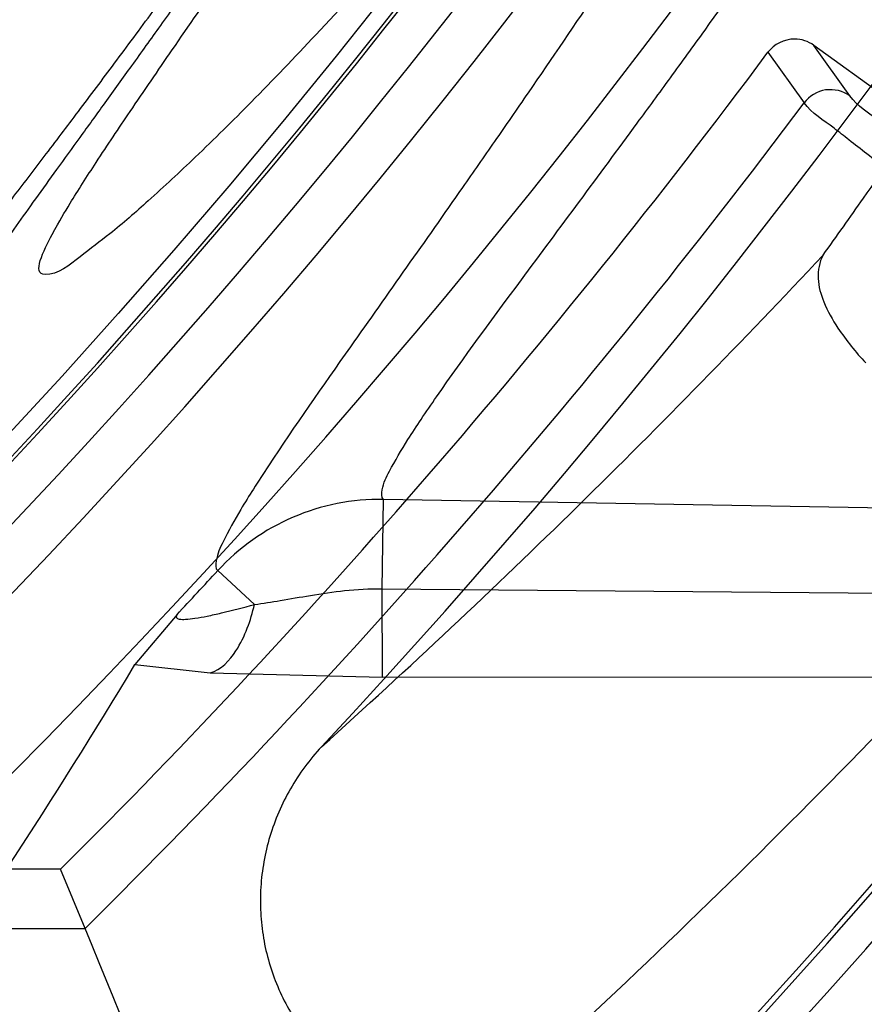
# Model space of a CAD drawing. Header units: millimetres. Extents: x 0 to 297, y 0 to 210.
# Tile 85 of 256: x 147.7399 to 147.7783, y 92.6335 to 92.6783. Entities that reach past the tile are written whole.
import ezdxf

# ---------------------------------------------------------------- set-up
doc = ezdxf.new("R2010")
doc.units = ezdxf.units.MM
doc.header["$LTSCALE"] = 16.335
doc.layers.get('0').update_dxf_attribs({"linetype": 'CONTINUOUS'})
for name, color, linetype in [('01_GLOBAL', 7, 'CONTINUOUS'), ('INTFCLR_1', 7, 'CONTINUOUS'), ('INTFCLR_144815', 7, 'CONTINUOUS')]:
    doc.layers.add(name, color=color, linetype=linetype)

msp = doc.modelspace()

# ---------------------------------------------------------------- linework, layer by layer
at = {"color": 7, "linetype": 'Continuous'}
msp.add_circle((148.2308034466, 92.1164639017), 1.9, dxfattribs=at)
at = {"color": 9, "linetype": 'Continuous'}
msp.add_arc((148.2308034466, 92.1164639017), 1.8756493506, 92.9674534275, 177.0325465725, dxfattribs=at)
at = {"layer": '01_GLOBAL', "color": 7, "linetype": 'Continuous'}
msp.add_circle((148.2308034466, 92.1164639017), 1.925, dxfattribs=at)
at = {"layer": 'INTFCLR_1', "color": 6, "linetype": 'Continuous'}
for radius in [0.3017258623, 0.2867456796]:
    msp.add_arc((147.5056636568, 92.8766036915), radius, 270, 90.00000002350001, dxfattribs=at)
for points, knots in [([(147.7024190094, 93.0916036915), (147.7018087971, 93.0916036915), (147.7029114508, 93.08950324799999), (147.7038583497, 93.08834455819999), (147.7054058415, 93.0863113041), (147.7073153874, 93.0840115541), (147.7097564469, 93.0810765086), (147.7126098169, 93.0776680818), (147.7156703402, 93.073960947), (147.7186923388, 93.0702356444), (147.721505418, 93.0666872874), (147.7240879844, 93.06335701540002), (147.7264364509, 93.0602594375), (147.7285589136, 93.05739951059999), (147.7304701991, 93.0547707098), (147.7321890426, 93.05236174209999), (147.7337330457, 93.05015870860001), (147.7351142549, 93.0481557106), (147.7363481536, 93.04633959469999), (147.7374498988, 93.04469533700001), (147.7384368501, 93.0432038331), (147.7393145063, 93.04186262), (147.740301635, 93.0403384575), (147.7413416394, 93.03871140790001), (147.7424164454, 93.0370044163), (147.7434051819, 93.03541431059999), (147.7444675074, 93.0336832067), (147.7454727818, 93.0320194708), (147.7463989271, 93.0304656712), (147.7472040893, 93.0291000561), (147.7480924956, 93.0275744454), (147.7490691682, 93.0258742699), (147.7501439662, 93.02397450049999), (147.7513258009, 93.02184928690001), (147.7526254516, 93.0194658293), (147.7540567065, 93.016782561), (147.7556293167, 93.01375936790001), (147.7573520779, 93.0103498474), (147.7592357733, 93.0064972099), (147.7612959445, 93.00212210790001), (147.7635459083, 92.9971289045), (147.7659975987, 92.99139551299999), (147.7686600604, 92.9847751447), (147.771540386, 92.9770580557), (147.7745995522, 92.96806700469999), (147.7776353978, 92.9580497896), (147.7804347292, 92.9474285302), (147.7828479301, 92.9366846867), (147.7848548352, 92.9259114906), (147.7864550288, 92.91515159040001), (147.7876568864, 92.9044033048), (147.7884643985, 92.8936919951), (147.7888848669, 92.883007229), (147.788923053, 92.8723658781), (147.7885832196, 92.8617581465), (147.7878679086, 92.85118540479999), (147.7867790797, 92.8406561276), (147.7853146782, 92.8301491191), (147.7834744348, 92.81967840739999), (147.7812492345, 92.80922126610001), (147.7786373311, 92.7987909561), (147.7756726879, 92.7885321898), (147.7725298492, 92.77894344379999), (147.7694333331, 92.7704309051), (147.7665578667, 92.7631606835), (147.763914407, 92.756913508), (147.7614912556, 92.751504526), (147.7592772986, 92.74679278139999), (147.7572566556, 92.7426627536), (147.7554148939, 92.7390284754), (147.7537381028, 92.7358200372), (147.7522167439, 92.7329849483), (147.7508394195, 92.7304773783), (147.7495919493, 92.72825221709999), (147.7484619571, 92.7262722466), (147.7474378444, 92.724505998), (147.7465123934, 92.7229325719), (147.7456788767, 92.7215330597), (147.7447260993, 92.71995062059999), (147.7436842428, 92.71824390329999), (147.7424549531, 92.71626272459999), (147.7413949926, 92.7145809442), (147.7404087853, 92.71303704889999), (147.7395314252, 92.7116777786), (147.7385421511, 92.7101629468), (147.7374297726, 92.7084808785), (147.7361816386, 92.706620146), (147.7347816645, 92.7045655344), (147.7332139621, 92.7023025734), (147.7314607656, 92.69981828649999), (147.7295082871, 92.69710583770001), (147.7273377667, 92.6941536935), (147.7249300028, 92.69095159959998), (147.7222786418, 92.6875081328), (147.7193828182, 92.6838337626), (147.7162651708, 92.67997262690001), (147.7130841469, 92.6761093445), (147.7101062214, 92.67254834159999), (147.7075479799, 92.66947614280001), (147.7055504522, 92.6670757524), (147.7039276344, 92.6649548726), (147.7029496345, 92.6637602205), (147.7017963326, 92.66160369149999), (147.7024190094, 92.66160369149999)], [0, 0, 0, 0, 0.0038604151, 0.0075016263, 0.0124785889, 0.0188917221, 0.0268498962, 0.0364677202, 0.04706947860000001, 0.0572444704, 0.0668187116, 0.0757144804, 0.08390538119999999, 0.0914099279, 0.098245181, 0.1044667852, 0.1101313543, 0.1152642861, 0.1198589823, 0.1240215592, 0.1277856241, 0.1311734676, 0.1341617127, 0.1392736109, 0.1433897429, 0.1469230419, 0.1511192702, 0.1562389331, 0.1592204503, 0.1625628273, 0.1662680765, 0.1703891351, 0.1749670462, 0.1800766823, 0.185772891, 0.1921413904, 0.1993155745, 0.2073310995, 0.2163076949, 0.2264451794, 0.2379233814, 0.250953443, 0.2658909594, 0.2830621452, 0.3030578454, 0.3259639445, 0.3492662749, 0.372530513, 0.3956109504, 0.4185782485, 0.4413347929, 0.4640172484, 0.48651927, 0.5089682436, 0.5313242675, 0.553647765, 0.5759939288, 0.5982772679, 0.6207473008, 0.6432362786, 0.6658996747, 0.6887559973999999, 0.7107777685, 0.7297237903, 0.7460531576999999, 0.7602331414, 0.7726347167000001, 0.7835467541, 0.7931663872, 0.8017211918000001, 0.8093215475, 0.8160683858, 0.8220758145, 0.8274205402, 0.8322066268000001, 0.8364980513, 0.8403368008, 0.8437547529, 0.8468031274, 0.8520223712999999, 0.8564046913, 0.8615533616, 0.8645986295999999, 0.8679945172, 0.8717882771, 0.8760445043, 0.8807522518, 0.8859628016, 0.8917731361, 0.8981681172, 0.9051985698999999, 0.9129160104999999, 0.9213486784, 0.9305434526, 0.9404096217, 0.9509435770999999, 0.9619432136, 0.9720502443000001, 0.9803711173, 0.9870628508, 0.9922716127, 0.99606073, 1, 1, 1, 1]), ([(147.7024190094, 92.66160369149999), (147.7031143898, 92.66160369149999), (147.7043203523, 92.6624163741), (147.7061744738, 92.6635325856), (147.7083002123, 92.66507723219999), (147.710928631, 92.6670898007), (147.7140582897, 92.6696593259), (147.7175074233, 92.6726544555), (147.7210070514, 92.6758564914), (147.724310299, 92.6790215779), (147.7273371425, 92.6820373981), (147.7300923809, 92.6848835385), (147.7325889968, 92.6875456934), (147.7348455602, 92.6900206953), (147.7368773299, 92.69230773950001), (147.7387011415, 92.69440843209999), (147.7403405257, 92.6963368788), (147.7418089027, 92.69809721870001), (147.74312239, 92.69969855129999), (147.7442950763, 92.7011505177), (147.7453447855, 92.7024683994), (147.7462981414, 92.7036803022), (147.7472372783, 92.7048876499), (147.7482377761, 92.70618954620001), (147.7492999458, 92.7075906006), (147.7503509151, 92.70899661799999), (147.7513832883, 92.71039607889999), (147.7524574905, 92.7118722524), (147.7536466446, 92.7135309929), (147.7549757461, 92.71541616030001), (147.7564609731, 92.7175638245), (147.7581179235, 92.7200131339), (147.7599603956, 92.72280467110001), (147.7620026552, 92.725988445), (147.7642665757, 92.7296344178), (147.7667734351, 92.73382309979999), (147.7695429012, 92.73865281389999), (147.7725956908, 92.7442536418), (147.7759494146, 92.7507780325), (147.7796263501, 92.7584542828), (147.7835547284, 92.7673916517), (147.7874822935, 92.777309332), (147.7911546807, 92.7877658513), (147.7944163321, 92.7983650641), (147.7972390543, 92.8090034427), (147.7996322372, 92.81966957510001), (147.8015947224, 92.830307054), (147.8031423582, 92.84094476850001), (147.8042785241, 92.8515373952), (147.8050140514, 92.86210180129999), (147.805355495, 92.8726275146), (147.8053083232, 92.8831163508), (147.8048760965, 92.8935745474), (147.8040611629, 92.9039954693), (147.8028633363, 92.9143835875), (147.8012816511, 92.9247373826), (147.799316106, 92.935041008), (147.7969588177, 92.94531754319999), (147.7942058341, 92.9555541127), (147.7910435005, 92.9657625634), (147.7874805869, 92.97589100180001), (147.7836594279, 92.98555735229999), (147.7798256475, 92.9943126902), (147.7762354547, 93.0018480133), (147.7729615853, 93.0082575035), (147.7699846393, 93.0137592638), (147.767284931, 93.01850609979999), (147.7648405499, 93.0226260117), (147.7626315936, 93.0262165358), (147.7606351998, 93.029359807), (147.7588346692, 93.032115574), (147.7572125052, 93.0345383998), (147.7557564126, 93.0366668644), (147.7544486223, 93.0385420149), (147.7532796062, 93.0401903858), (147.7522307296, 93.04164776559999), (147.7512884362, 93.0429399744), (147.7503875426, 93.0441606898), (147.749451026, 93.0454152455), (147.7484191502, 93.0467800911), (147.7473563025, 93.048166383), (147.7462900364, 93.04953808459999), (147.7452102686, 93.0509094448), (147.7440251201, 93.0523937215), (147.7427013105, 93.0540257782), (147.7412185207, 93.05582248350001), (147.7395625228, 93.05779146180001), (147.7377136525, 93.05994306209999), (147.7356554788, 93.0622827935), (147.733366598, 93.0648176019), (147.7308303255, 93.0675463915), (147.7280323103, 93.07046241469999), (147.7249547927, 93.0735545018), (147.7215984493, 93.0767954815), (147.7180191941, 93.0800963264), (147.7144644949, 93.08320501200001), (147.7112102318, 93.085894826), (147.7084715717, 93.08800309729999), (147.7062664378, 93.089614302), (147.7043599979, 93.09076625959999), (147.7031273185, 93.0916036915), (147.7024190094, 93.0916036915)], [0, 0, 0, 0, 0.0042187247, 0.0081401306, 0.0133978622, 0.0200459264, 0.0282638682, 0.0379443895, 0.0477615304, 0.05703690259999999, 0.0656973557, 0.0736821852, 0.0810680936, 0.0878383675, 0.0940009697, 0.0996271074, 0.1047154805, 0.1093563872, 0.1135342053, 0.1172803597, 0.1206792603, 0.1237557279, 0.1266349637, 0.1299589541, 0.1337168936, 0.1373013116, 0.1406085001, 0.1442672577, 0.148377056, 0.1529904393, 0.1582606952, 0.164218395, 0.1709303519, 0.1785521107, 0.1871652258, 0.1969659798, 0.2081658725, 0.2209392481, 0.2356613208, 0.2526660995, 0.2725685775, 0.2948769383, 0.3173640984, 0.3397873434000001, 0.3621386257, 0.3841211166, 0.4060891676, 0.4277469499, 0.4493218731, 0.470705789, 0.4919793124, 0.5131981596, 0.5343255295, 0.5554668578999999, 0.5765984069, 0.5977513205, 0.6189954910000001, 0.6402209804, 0.6617015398, 0.6832900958, 0.7050415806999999, 0.7268239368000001, 0.7463339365, 0.7630160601, 0.7774553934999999, 0.7899931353, 0.8009638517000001, 0.8105830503, 0.8190545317, 0.8265380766, 0.8331730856, 0.8390248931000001, 0.8442268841, 0.8488182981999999, 0.8528943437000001, 0.8564866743, 0.8597116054, 0.8625968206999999, 0.8656908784, 0.8692094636, 0.8729771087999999, 0.8762884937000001, 0.879749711, 0.8835661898, 0.8878115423, 0.8924986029, 0.8976989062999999, 0.9034198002, 0.9097088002, 0.9166034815, 0.9241390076, 0.9323094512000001, 0.9411199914, 0.9506041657, 0.9606137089, 0.9706541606, 0.9792553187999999, 0.9862062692, 0.9916647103, 0.9957028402, 1, 1, 1, 1])]:
    msp.add_open_spline(points, degree=3, knots=knots, dxfattribs=at)
at = {"layer": 'INTFCLR_1', "color": 9, "linetype": 'Continuous'}
for points, knots in [([(147.7578360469, 92.9698354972), (147.7601299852, 92.9632788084), (147.7642956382, 92.9498053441), (147.7682613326, 92.93248715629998), (147.7702192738, 92.9209208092), (147.7710065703, 92.9154643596), (147.7714994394, 92.91179284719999), (147.7727052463, 92.90167889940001), (147.773864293, 92.88500070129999), (147.7737011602, 92.86826331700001), (147.7730932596, 92.8580308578), (147.7728153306, 92.8542968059), (147.7723459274, 92.84873943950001), (147.7710514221, 92.8369058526), (147.7680380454, 92.81906424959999), (147.7643540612, 92.80424827), (147.7618533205, 92.7957452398), (147.7608389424, 92.79241084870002), (147.7590123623, 92.7866911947), (147.7551536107, 92.7756507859), (147.7489882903, 92.76060143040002), (147.7426455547, 92.7476790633), (147.738554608, 92.74013645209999), (147.7370705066, 92.7374761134), (147.7348652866, 92.73359496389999), (147.7301153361, 92.725595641), (147.7225777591, 92.71408438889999), (147.7133378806, 92.7015190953), (147.7066749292, 92.69332205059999), (147.7028339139, 92.6888229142), (147.701385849, 92.6871436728), (147.6989422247, 92.68435085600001), (147.6944265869, 92.6793230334), (147.6895205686, 92.6740995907), (147.6850750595, 92.669442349), (147.6824472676, 92.6667048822), (147.6802613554, 92.6642911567), (147.6788390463, 92.6627654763), (147.6769884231, 92.6599424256), (147.6801672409, 92.66119888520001), (147.6819512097, 92.6622736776), (147.6841146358, 92.6635994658), (147.6860112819, 92.6648736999), (147.6882932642, 92.66645580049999), (147.6913846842, 92.6687204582), (147.6953415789, 92.671795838), (147.7012543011, 92.676661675), (147.7065470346, 92.68140832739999), (147.7111780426, 92.68584954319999), (147.7144972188, 92.6891252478), (147.7204790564, 92.69529289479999), (147.7290048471, 92.7049106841), (147.7390158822, 92.7176983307), (147.7461841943, 92.72817403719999), (147.7504450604, 92.7349871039), (147.7520181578, 92.7375755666), (147.7543852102, 92.74154715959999), (147.7594401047, 92.750464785), (147.7666547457, 92.7649396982), (147.771618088, 92.77703676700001), (147.7739207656, 92.78330257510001)], [0, 0, 0, 0, 0.0419449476, 0.0850695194, 0.1071739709, 0.1127634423, 0.1183584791, 0.1295423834, 0.1742656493, 0.2191961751, 0.2304978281, 0.2361598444, 0.2418057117, 0.2641744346, 0.3080240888, 0.3509528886, 0.3562644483, 0.3615432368, 0.3719979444, 0.3925183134, 0.4321501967, 0.4701192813, 0.4793724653, 0.4839620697, 0.48851378, 0.5063269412, 0.5401307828, 0.5715496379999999, 0.6004673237, 0.6038923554, 0.6072711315, 0.6138564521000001, 0.6263016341, 0.6480618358, 0.6572019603, 0.6650284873, 0.6713159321, 0.6759369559, 0.6799952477, 0.6841765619, 0.6887949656, 0.6950107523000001, 0.6986911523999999, 0.7027318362, 0.7117342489, 0.7218512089, 0.7329803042, 0.7579718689, 0.7647510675, 0.7717251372, 0.7861300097, 0.8166264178, 0.8492835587, 0.8841348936, 0.8932111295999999, 0.8978052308, 0.9024247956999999, 0.92112918, 0.9596906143, 1, 1, 1, 1]), ([(147.6811764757, 92.6616036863), (147.6810781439, 92.6616036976), (147.6808373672, 92.6616511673), (147.6808497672, 92.6620839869), (147.6811074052, 92.66252928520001), (147.6815528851, 92.66319115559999), (147.6822318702, 92.6640149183), (147.6835407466, 92.6654986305), (147.6855593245, 92.6676144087), (147.6883533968, 92.67047263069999), (147.6928736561, 92.67507601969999), (147.6978811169, 92.68027873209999), (147.7024841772, 92.6852758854), (147.7049756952, 92.68805332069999), (147.7064519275, 92.6897231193), (147.7103658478, 92.69419510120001), (147.7171547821, 92.70234315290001), (147.7265732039, 92.71484082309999), (147.7342592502, 92.7262958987), (147.7391039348, 92.7342592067), (147.7413524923, 92.7381219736), (147.7428653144, 92.74076896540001), (147.7470335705, 92.74827048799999), (147.7534974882, 92.7611245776), (147.7597854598, 92.7761068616), (147.7637211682, 92.7870999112), (147.7655837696, 92.7927940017), (147.7666180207, 92.7961131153), (147.7691666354, 92.8045735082), (147.7729221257, 92.8193173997), (147.7759956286, 92.83708214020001), (147.7773158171, 92.8488648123), (147.7777944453, 92.8543974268), (147.7780778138, 92.8581145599), (147.7786975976, 92.86830028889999), (147.7788639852, 92.8849640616), (147.7776820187, 92.90156740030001), (147.7764527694, 92.9116340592), (147.7759502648, 92.9152888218), (147.7751474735, 92.9207210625), (147.7731505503, 92.93223826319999), (147.7691057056, 92.949481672), (147.7648598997, 92.9628870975), (147.7625223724, 92.96940981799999)], [0, 0, 0, 0, 0.0008731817, 0.001718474, 0.0032338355, 0.0055641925, 0.0087322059, 0.0127298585, 0.0231213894, 0.0346993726, 0.0482226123, 0.08041255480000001, 0.0988155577, 0.1085507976, 0.1135449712, 0.1186069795, 0.1613231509, 0.207686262, 0.2575123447, 0.2837454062, 0.2904461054, 0.2972015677, 0.3108182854, 0.366650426, 0.4248609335, 0.4549769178, 0.4703146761, 0.4780576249, 0.4858477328, 0.5487775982, 0.6130123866, 0.6457680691, 0.6540347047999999, 0.6623246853, 0.6788711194, 0.7446474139, 0.8101273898, 0.8265053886, 0.8346996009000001, 0.8428861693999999, 0.8752668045, 0.9384714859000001, 1, 1, 1, 1]), ([(147.7786398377, 92.7838190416), (147.7762971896, 92.77758353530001), (147.7712466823, 92.7655438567), (147.7639124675, 92.75115066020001), (147.7587756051, 92.74228519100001), (147.7563693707, 92.7383353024), (147.7547696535, 92.73576002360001), (147.7504343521, 92.7289779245), (147.743140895, 92.7185503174), (147.7329609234, 92.7058269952), (147.7242940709, 92.6962590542), (147.7182143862, 92.69012306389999), (147.7148397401, 92.68686264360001), (147.7101283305, 92.68243898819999), (147.704745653, 92.6777121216), (147.6987350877, 92.6728666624), (147.694713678, 92.66980354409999), (147.691566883, 92.667543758), (147.6892555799, 92.66597146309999), (147.6866540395, 92.6642566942), (147.6840672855, 92.6627785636), (147.6817988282, 92.66160361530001), (147.6811764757, 92.6616036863)], [0, 0, 0, 0, 0.1254392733, 0.2455954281, 0.3039386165, 0.3183545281, 0.3326935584, 0.3610298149, 0.4699340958, 0.5721292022, 0.6676979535, 0.7128867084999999, 0.7347758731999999, 0.7560605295, 0.8345894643, 0.86959304, 0.9014329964, 0.9297831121, 0.9425142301, 0.954114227, 0.9882800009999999, 1, 1, 1, 1])]:
    msp.add_open_spline(points, degree=3, knots=knots, dxfattribs=at)
at = {"layer": 'INTFCLR_144815', "color": 6, "linetype": 'Continuous'}
for p, q in [((147.8195142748, 92.64548770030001), (147.7759933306, 92.67710751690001)), ((147.74706522, 92.65125498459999), (147.7451487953, 92.6489741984)), ((147.7417742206, 92.6396812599), (147.7351470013, 92.6396812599)), ((147.7428827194, 92.63699230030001), (147.7417742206, 92.6396812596))]:
    msp.add_line(p, q, dxfattribs=at)
at = {"layer": 'INTFCLR_144815', "color": 9, "linetype": 'Continuous'}
for p, q in [((147.7776312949, 92.6748115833), (147.7759933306, 92.67710751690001)), ((147.7739088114, 92.67679135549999), (147.7755507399, 92.67449613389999)), ((147.756375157, 92.65242030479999), (147.7564460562, 92.6564811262)), ((147.8949290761, 92.6540633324), (147.7564460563, 92.6564811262)), ((147.7489085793, 92.6532459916), (147.750579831, 92.65171137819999)), ((147.7563915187, 92.6484044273), (147.7563751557, 92.65242030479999)), ((147.7563751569, 92.65242030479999), (147.8881147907, 92.6513247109)), ((147.7451488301, 92.64897419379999), (147.7485704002, 92.6486034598)), ((147.7485704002, 92.6486034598), (147.7563915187, 92.6484044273)), ((147.7563915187, 92.6484044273), (147.87979146, 92.64850298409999)), ((147.7210299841, 92.63699230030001), (147.7428827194, 92.63699230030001))]:
    msp.add_line(p, q, dxfattribs=at)
at = {"layer": 'INTFCLR_144815', "color": 6, "linetype": 'Continuous'}
for radius in [0.3190566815, 0.3040475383]:
    msp.add_circle((147.5056636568, 92.8766036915), radius, dxfattribs=at)
for centre, radius, start, end in [((147.5056636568, 92.8766036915), 0.4398395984, 313.9937911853, 154.5150993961), ((147.5056636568, 92.8766036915), 0.3241269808, 308.490992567, 51.50900743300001), ((147.5056636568, 92.8766036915), 0.3391361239, 316.9838592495, 43.0161407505), ((147.5056636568, 92.8766036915), 0.3200091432, 313.9992414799, 46.00075850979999), ((147.5056636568, 92.8766036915), 0.2978344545, 295.6072723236, 334.3927276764), ((147.5056636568, 92.8766036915), 0.2828253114, 297.0737153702, 332.9262846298), ((147.5056636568, 92.8766036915), 0.3344853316, 314.9016631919, 323.3180519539), ((147.5056636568, 92.8766036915), 0.391278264, 309.5878226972, 323.4121773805), ((146.0106787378, 91.9248872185), 1.8728654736, 21.5240626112, 22.3474512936)]:
    msp.add_arc(centre, radius, start, end, dxfattribs=at)
at = {"layer": 'INTFCLR_144815', "color": 9, "linetype": 'Continuous'}
for centre, radius, start, end in [((147.5056636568, 92.8766036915), 0.4080560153, 292.4997540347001, 54.0964566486), ((147.5056765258, 92.87660676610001), 0.3618850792, 311.2505121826, 48.7494878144), ((147.5056636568, 92.87660369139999), 0.3298406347, 314.0862202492, 45.9137797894), ((147.5056636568, 92.8766036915), 0.3219531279, 313.8592910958, 46.1407088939), ((147.5056636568, 92.8766036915), 0.3198467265, 314.0319604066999, 45.9680396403), ((147.5056636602, 92.8766036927), 0.3681108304, 292.4997540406, 16.610836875), ((147.5056636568, 92.8766036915), 0.4164420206, 203.8266800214, 313.0809380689), ((147.5056636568, 92.8766036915), 0.4214424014, 203.8278898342, 312.5732768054), ((147.5056636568, 92.8766036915), 0.4364412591, 203.8266800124, 319.1799903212), ((147.5056636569, 92.87660369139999), 0.3371742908, 314.7125410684, 323.1719395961), ((147.5034586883, 92.9233054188), 0.3740355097, 311.9772585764, 316.8660505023), ((147.5056636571, 92.87660369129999), 0.3621400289, 313.0638327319, 323.1640956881), ((147.5056636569, 92.87660369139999), 0.3636235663, 309.832493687, 323.1675063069), ((147.5032546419, 92.9134853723), 0.3841975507, 312.1945882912, 318.3797053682), ((147.7562745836, 92.6464822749), 0.0100002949, 89.01751624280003, 137.4407886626), ((147.5056636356, 92.8766037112), 0.3302374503, 316.9697868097, 317.4405449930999), ((147.5056636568, 92.8766036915), 0.3885893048, 309.724476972, 323.2755230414)]:
    msp.add_arc(centre, radius, start, end, dxfattribs=at)
at = {"layer": 'INTFCLR_144815', "color": 6, "linetype": 'Continuous'}
msp.add_ellipse((147.5056636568, 92.80284590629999), major_axis=(0, 0.2914681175), ratio=0.9674516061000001, start_param=-2.2743411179, end_param=-2.1269453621, dxfattribs=at)
for points, knots in [([(147.7284687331, 92.65410377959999), (147.7281248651, 92.65411009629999), (147.7284667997, 92.6553861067), (147.7289335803, 92.6559818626), (147.7294381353, 92.656793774), (147.7299269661, 92.65749477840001), (147.7305020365, 92.6583039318), (147.731162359, 92.6592026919), (147.7319099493, 92.66020143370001), (147.7327456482, 92.66130133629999), (147.7336709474, 92.66250732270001), (147.7346879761, 92.6638247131), (147.7357985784, 92.6652591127), (147.7370029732, 92.6668144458), (147.7382990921, 92.66849222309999), (147.7396836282, 92.6702928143), (147.7411548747, 92.6722190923), (147.7427145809, 92.6742789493), (147.7443650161, 92.6764816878), (147.746103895, 92.67883130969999), (147.7479255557, 92.6813277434), (147.749823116, 92.6839695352), (147.7517910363, 92.68675738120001), (147.7538223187, 92.689690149), (147.7559091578, 92.6927656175), (147.7580430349, 92.6959804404), (147.760214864, 92.6993301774), (147.7624151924, 92.7028094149), (147.7646343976, 92.70641190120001), (147.7668628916, 92.71013072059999), (147.7690913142, 92.71395848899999), (147.7713106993, 92.7178875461), (147.7735126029, 92.7219101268), (147.7756891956, 92.72601851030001), (147.7778333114, 92.73020512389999), (147.7799384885, 92.73446266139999), (147.781998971, 92.73878415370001), (147.7840096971, 92.7431630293), (147.785966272, 92.7475931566), (147.7878649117, 92.7520688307), (147.7897023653, 92.75658470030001), (147.7914762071, 92.7611366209), (147.7931808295, 92.76571122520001), (147.7948144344, 92.7703031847), (147.7963777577, 92.7749136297), (147.7978725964, 92.77954824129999), (147.7992992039, 92.7842086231), (147.8006556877, 92.7888890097), (147.801941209, 92.79358669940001), (147.803154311, 92.79829575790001), (147.8042942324, 92.8030117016), (147.8053612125, 92.8077336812), (147.806355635, 92.81246156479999), (147.8072778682, 92.8171953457), (147.8081281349, 92.82193449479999), (147.8089065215, 92.8266777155), (147.8096131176, 92.831423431), (147.8102481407, 92.8361706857), (147.8108118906, 92.84091921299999), (147.8113046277, 92.8456686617), (147.8117265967, 92.8504187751), (147.8120780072, 92.8551692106), (147.8123590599, 92.8599199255), (147.812569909, 92.86467073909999), (147.8127106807, 92.8694216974), (147.8127814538, 92.87417265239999), (147.8127822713, 92.87892366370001), (147.8127131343, 92.88367460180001), (147.8125740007, 92.8884255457), (147.8123647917, 92.8931763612), (147.8120853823, 92.8979270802), (147.8117356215, 92.9026774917), (147.8113153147, 92.90742751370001), (147.8108242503, 92.91217686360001), (147.8102621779, 92.9169253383), (147.8096288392, 92.921672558), (147.8089239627, 92.9264180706), (147.8081472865, 92.93116125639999), (147.8072985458, 92.9359014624), (147.8063774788, 92.9406379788), (147.8053839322, 92.9453695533), (147.804317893, 92.950094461), (147.8031794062, 92.9548110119), (147.8019684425, 92.9595180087), (147.8006848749, 92.96421469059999), (147.7993287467, 92.9688997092), (147.7979004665, 92.97357066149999), (147.7964007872, 92.97822446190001), (147.7948306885, 92.98285783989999), (147.7931912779, 92.987467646), (147.7914839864, 92.9920503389), (147.7897106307, 92.9966019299), (147.7878734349, 93.00111803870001), (147.7859750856, 93.0055938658), (147.7840187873, 93.01002417), (147.7820083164, 93.01440325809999), (147.7799480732, 93.0187249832), (147.7778431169, 93.02298277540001), (147.7756991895, 93.02716968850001), (147.773522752, 93.0312784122), (147.7713209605, 93.0353013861), (147.7691016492, 93.0392308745), (147.7668732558, 93.0430591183), (147.7646447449, 93.04677845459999), (147.7624254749, 93.0503814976), (147.7602250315, 93.0538613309), (147.7580530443, 93.0572116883), (147.7559189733, 93.0604271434), (147.7538319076, 93.0635032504), (147.7518003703, 93.06643665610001), (147.7498321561, 93.0692251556), (147.7479341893, 93.0718677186), (147.7461124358, 93.07436445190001), (147.7443718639, 93.076716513), (147.7427164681, 93.07892596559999), (147.7411492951, 93.0809956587), (147.7396725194, 93.0829290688), (147.7382875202, 93.0847301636), (147.7369950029, 93.086403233), (147.7357951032, 93.08795275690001), (147.7346874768, 93.08938331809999), (147.7336714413, 93.09069941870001), (147.7327460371, 93.0919055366), (147.7319101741, 93.0930056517), (147.7311625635, 93.0940044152), (147.7305021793, 93.0949032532), (147.72992705, 93.09571248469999), (147.7294381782, 93.0964135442), (147.7289336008, 93.0972254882), (147.7284668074, 93.0978212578), (147.728124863, 93.0990972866), (147.7284687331, 93.0991036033)], [0, 0, 0, 0, 0.0021236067, 0.0044659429, 0.005996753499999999, 0.007775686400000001, 0.0098091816, 0.0121043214, 0.0146687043, 0.0175100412, 0.0206343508, 0.0240542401, 0.0277864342, 0.0318356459, 0.0362005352, 0.040877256, 0.0458603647, 0.0511668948, 0.0568307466, 0.06285557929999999, 0.0692156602, 0.07591263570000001, 0.0829392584, 0.09028590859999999, 0.0979403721, 0.1058876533, 0.114110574, 0.1225900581, 0.1313055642, 0.140235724, 0.1493588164, 0.1586532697, 0.1680981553, 0.1776734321, 0.1873601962, 0.1971407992, 0.2069991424, 0.2169205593, 0.2268918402, 0.236901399, 0.2469387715, 0.256994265, 0.2670652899, 0.2770813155, 0.2870874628, 0.2971238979, 0.3071487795, 0.3171804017, 0.3272115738, 0.3372204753, 0.347205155, 0.3571681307, 0.3671107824, 0.3770356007, 0.3869457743, 0.396839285, 0.4067137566, 0.4165706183, 0.4264117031, 0.436238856, 0.4460529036, 0.4558561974, 0.465649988, 0.4754369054, 0.4852183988, 0.4949970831, 0.5047743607, 0.514552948, 0.5243342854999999, 0.5341210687, 0.5439147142, 0.5537177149, 0.5635313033, 0.5733577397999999, 0.5831983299, 0.5930548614, 0.6029285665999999, 0.6128203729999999, 0.6227310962, 0.6326618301, 0.642613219, 0.6525827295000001, 0.6625684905, 0.6725713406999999, 0.6825918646, 0.692631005, 0.7026858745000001, 0.7127502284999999, 0.7228203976, 0.7328919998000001, 0.7429592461, 0.7530154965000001, 0.7630529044, 0.7730624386, 0.783033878, 0.7929554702, 0.8028140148, 0.8125949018, 0.8222819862, 0.8318577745, 0.8413032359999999, 0.8505983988, 0.8597223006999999, 0.868653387, 0.8773699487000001, 0.8858505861, 0.894074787, 0.9020233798, 0.9096791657, 0.9170272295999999, 0.9240552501, 0.9307537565, 0.9371162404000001, 0.9431389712, 0.9488208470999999, 0.9541629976, 0.959168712, 0.963842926, 0.9681919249, 0.9722229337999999, 0.9759438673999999, 0.9793632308, 0.9824892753, 0.9853304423, 0.9878949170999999, 0.9901903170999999, 0.992224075, 0.994003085, 0.9955339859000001, 0.9978763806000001, 1, 1, 1, 1]), ([(147.7357237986, 93.0916036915), (147.7353758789, 93.0916036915), (147.7356994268, 93.09031299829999), (147.7361425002, 93.0896962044), (147.7366231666, 93.08886737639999), (147.7370888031, 93.0881506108), (147.737636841, 93.0873240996), (147.7382660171, 93.08640637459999), (147.7389780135, 93.08538740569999), (147.7397734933, 93.08426604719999), (147.740653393, 93.08303795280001), (147.7416183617, 93.0816995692), (147.742668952, 93.0802468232), (147.7438053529, 93.07867577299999), (147.7450274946, 93.076982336), (147.7463347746, 93.0751626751), (147.7477261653, 93.0732130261), (147.7491999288, 93.0711300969), (147.7507536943, 93.06891097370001), (147.7523842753, 93.0665534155), (147.7540876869, 93.06405588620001), (147.755859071, 93.0614177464), (147.7576927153, 93.05863933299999), (147.7595821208, 93.05572198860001), (147.7615200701, 93.0526681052), (147.7634987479, 93.04948109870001), (147.7655098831, 93.0461653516), (147.7675449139, 93.0427261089), (147.7695951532, 93.0391693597), (147.7716519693, 93.0355016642), (147.7737069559, 93.0317299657), (147.7757520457, 93.0278614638), (147.7777796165, 93.02390347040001), (147.7797825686, 93.0198632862), (147.7817543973, 93.01574804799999), (147.783689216, 93.01156464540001), (147.785581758, 93.0073196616), (147.7874273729, 93.0030193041), (147.7892219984, 92.99866937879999), (147.7909621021, 92.9942753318), (147.7926447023, 92.9898420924), (147.7942672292, 92.9853743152), (147.7958276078, 92.98087605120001), (147.7973240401, 92.9763512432), (147.7987551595, 92.9718031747), (147.8001197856, 92.9672351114), (147.8014170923, 92.9626496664), (147.8026463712, 92.958049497), (147.8038071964, 92.9534366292), (147.8048992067, 92.948813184), (147.8059222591, 92.944180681), (147.8068762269, 92.9395408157), (147.8077611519, 92.9348946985), (147.8085770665, 92.9302436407), (147.8093241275, 92.92558837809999), (147.8100024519, 92.92092994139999), (147.8106122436, 92.91626881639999), (147.8111536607, 92.9116057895), (147.8116269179, 92.90694109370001), (147.812032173, 92.9022753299), (147.8123696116, 92.897608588), (147.8126393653, 92.8929413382), (147.8128415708, 92.8882735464), (147.8129763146, 92.88360558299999), (147.8130436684, 92.8789373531), (147.8130436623, 92.8742691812), (147.8129762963, 92.8696009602), (147.8128415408, 92.8649330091), (147.812639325, 92.8602652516), (147.8123695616, 92.85559802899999), (147.8120321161, 92.85093134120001), (147.8116268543, 92.84626561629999), (147.8111535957, 92.84160099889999), (147.8106121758, 92.8369380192), (147.8100023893, 92.8322769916), (147.809324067, 92.8276186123), (147.8085770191, 92.82296346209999), (147.8077611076, 92.8183124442), (147.8068762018, 92.81366644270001), (147.8059222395, 92.80902661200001), (147.8048992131, 92.8043942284), (147.8038072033, 92.79977078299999), (147.8026464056, 92.79515801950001), (147.8014171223, 92.79055782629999), (147.8001198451, 92.7859724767), (147.7987552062, 92.7814043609), (147.7973241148, 92.7768563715), (147.7958276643, 92.77233149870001), (147.7942673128, 92.76783330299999), (147.7926447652, 92.76336546), (147.7909621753, 92.7589322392), (147.7892220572, 92.7545381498), (147.7874274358, 92.7501882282), (147.7855818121, 92.7458878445), (147.7836892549, 92.7416428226), (147.7817544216, 92.73745938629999), (147.7797825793, 92.7333441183), (147.7777796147, 92.7293039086), (147.7757520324, 92.7253458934), (147.7737069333, 92.7214773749), (147.7716519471, 92.71770567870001), (147.7695951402, 92.7140380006), (147.7675449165, 92.7104812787), (147.7655099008, 92.70704206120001), (147.763498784, 92.7037263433), (147.7615201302, 92.7005393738), (147.7595822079, 92.69748553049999), (147.7576928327, 92.6945682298), (147.7558592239, 92.6917898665), (147.7540878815, 92.68915178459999), (147.7523844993, 92.6866542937), (147.7507539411, 92.684296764), (147.7492001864, 92.68207765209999), (147.7477264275, 92.6799947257), (147.7463350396, 92.67804507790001), (147.7450277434, 92.6762253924), (147.7438055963, 92.6745319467), (147.7426691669, 92.6729608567), (147.7416185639, 92.67150809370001), (147.7406535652, 92.67016966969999), (147.7397736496, 92.6689415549), (147.7389781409, 92.6678201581), (147.7382661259, 92.6668011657), (147.7376369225, 92.6658834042), (147.7370888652, 92.6650568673), (147.7366232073, 92.664340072), (147.7361425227, 92.6635112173), (147.735699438, 92.66289440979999), (147.7353758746, 92.66160369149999), (147.7357237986, 92.66160369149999)], [0, 0, 0, 0, 0.0022415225, 0.0046949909, 0.0062948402, 0.0081515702, 0.0102713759, 0.0126610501, 0.0153273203, 0.0182777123, 0.0215194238, 0.0250604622, 0.0289080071, 0.0330699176, 0.0375525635, 0.0423627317, 0.0475050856, 0.0529841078, 0.05880161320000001, 0.0649581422, 0.07145189, 0.07827835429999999, 0.08543053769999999, 0.0928988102, 0.1006709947, 0.1087324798, 0.1170666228, 0.1256550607, 0.1344781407, 0.1435153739, 0.1527460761, 0.1621498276, 0.1717063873, 0.1813963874, 0.1912015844, 0.2011049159, 0.2110906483, 0.2211444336, 0.2312534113, 0.241406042, 0.2515916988, 0.2618021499, 0.2720286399, 0.2822654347, 0.2925056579, 0.3027455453, 0.312979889, 0.3232065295, 0.3334216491, 0.3436244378, 0.3538122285, 0.3639852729, 0.3741416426, 0.3842825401, 0.3944068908, 0.4045165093, 0.4146106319, 0.4246916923, 0.4347594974, 0.444816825, 0.4548636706, 0.4649030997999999, 0.474935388, 0.4849637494, 0.494988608, 0.5050132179, 0.5150380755, 0.5250663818, 0.5350986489, 0.5451379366, 0.5551847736, 0.565241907, 0.5753096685, 0.5853904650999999, 0.5954845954, 0.6055938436, 0.615718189, 0.6258587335, 0.636015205, 0.6461877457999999, 0.6563757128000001, 0.6665780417, 0.6767934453, 0.6870195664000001, 0.6972543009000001, 0.7074936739, 0.7177343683, 0.7279706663, 0.7381976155, 0.7484076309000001, 0.7585937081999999, 0.7687462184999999, 0.7788551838, 0.7889090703, 0.7988948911, 0.808798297, 0.8186035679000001, 0.82829363, 0.8378502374, 0.8472540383, 0.8564847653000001, 0.8655219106, 0.8743449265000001, 0.8829333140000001, 0.8912673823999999, 0.8993287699, 0.9071008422, 0.9145690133, 0.9217210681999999, 0.9285473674, 0.9350409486, 0.9411974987, 0.9470149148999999, 0.9524939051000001, 0.9576363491, 0.9624464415, 0.9669292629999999, 0.9710911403, 0.9749388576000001, 0.9784798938, 0.9817217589, 0.9846721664, 0.9873385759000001, 0.9897282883, 0.9918482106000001, 0.9937049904, 0.9953049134, 0.9977584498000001, 1, 1, 1, 1]), ([(147.7930286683, 92.8766036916), (147.7930286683, 92.87365185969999), (147.7929418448, 92.8677449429), (147.7925510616, 92.8588860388), (147.7918988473, 92.850026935), (147.7909832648, 92.8411683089), (147.7898024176, 92.8323115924), (147.7883542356, 92.823459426), (147.78663577, 92.8146158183), (147.7846446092, 92.8057865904), (147.7823800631, 92.7969797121), (147.7798403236, 92.7882070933), (147.7770278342, 92.7794826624), (147.7739451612, 92.7708246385), (147.7706006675, 92.76225608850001), (147.7670056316, 92.7538045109), (147.7631791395, 92.74550420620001), (147.7591475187, 92.7373952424), (147.7549462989, 92.7295251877), (147.7506219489, 92.72194611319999), (147.7462311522, 92.7147136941), (147.7418401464, 92.70788457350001), (147.7375209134, 92.7015108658), (147.7333466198, 92.6956354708), (147.7293849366, 92.6902872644), (147.7256928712, 92.6854776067), (147.7223132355, 92.681202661), (147.719272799, 92.6774445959), (147.7165878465, 92.6741754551), (147.7142575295, 92.6713602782), (147.7122827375, 92.6689721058), (147.7106428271, 92.6669506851), (147.7093543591, 92.6653473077), (147.7083339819, 92.66391942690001), (147.7076676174, 92.6630872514), (147.7070414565, 92.66160369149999), (147.7074681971, 92.66160369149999)], [0, 0, 0, 0, 0.0374136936, 0.0748639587, 0.1123780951, 0.1499879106, 0.1877264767, 0.2256114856, 0.2636616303, 0.3018965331, 0.3403130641, 0.3789003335, 0.4176356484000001, 0.4564792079, 0.4953691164, 0.5342020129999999, 0.5728718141, 0.611197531, 0.6489667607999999, 0.6859303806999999, 0.721782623, 0.7561939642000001, 0.788825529, 0.8193610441, 0.8475376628, 0.8731799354, 0.8962089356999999, 0.9166076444, 0.9344457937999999, 0.9498358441, 0.9629038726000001, 0.9737937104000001, 0.9826269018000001, 0.9895233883, 0.9945911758, 1, 1, 1, 1]), ([(147.7213403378, 92.65410377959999), (147.7210071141, 92.6541098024), (147.7213359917, 92.6553531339), (147.7218077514, 92.6559237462), (147.7223120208, 92.6567115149), (147.7228022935, 92.6573910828), (147.7233789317, 92.65817632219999), (147.7240414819, 92.6590487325), (147.7247918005, 92.66001853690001), (147.7256308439, 92.66108688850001), (147.7265597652, 92.66225816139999), (147.7275795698, 92.6635360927), (147.7286913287, 92.6649251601), (147.7298959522, 92.66642999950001), (147.7311942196, 92.66805558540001), (147.7325865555, 92.6698069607), (147.7340730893, 92.6716893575), (147.7356532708, 92.6737077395), (147.7373256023, 92.6758664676), (147.7390872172, 92.67816872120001), (147.7409338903, 92.6806164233), (147.7428603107, 92.6832104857), (147.7448603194, 92.685951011), (147.7469269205, 92.68883718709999), (147.7490522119, 92.6918670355), (147.7512274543, 92.6950373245), (147.7534432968, 92.69834369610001), (147.755689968, 92.7017807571), (147.7579575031, 92.70534224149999), (147.760235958, 92.7090211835), (147.7625156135, 92.7128101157), (147.7647871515, 92.71670126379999), (147.7670417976, 92.7206867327), (147.769271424, 92.7247586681), (147.771468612, 92.72890938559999), (147.7736266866, 92.73313148), (147.7757397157, 92.7374178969), (147.7778024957, 92.7417619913), (147.7798105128, 92.7461575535), (147.7817598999, 92.7505988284), (147.783647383, 92.7550805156), (147.7854702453, 92.7595978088), (147.7872262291, 92.76414628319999), (147.7889135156, 92.76872195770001), (147.7905306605, 92.7733212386), (147.7920765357, 92.7779408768), (147.7935503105, 92.78257800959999), (147.7949513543, 92.7872299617), (147.7962792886, 92.79189450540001), (147.7975338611, 92.7965695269), (147.7987150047, 92.8012533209), (147.7998227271, 92.8059442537), (147.8008571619, 92.8106410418), (147.8018184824, 92.8153424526), (147.8027069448, 92.8200475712), (147.8035228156, 92.8247555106), (147.8042664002, 92.82946561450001), (147.8049379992, 92.8341772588), (147.8055379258, 92.83889001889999), (147.8060664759, 92.8436035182), (147.8065239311, 92.84831749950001), (147.8069105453, 92.8530317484), (147.8072265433, 92.85774612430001), (147.8074721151, 92.8624605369), (147.8076474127, 92.8671749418), (147.8077525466, 92.87188931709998), (147.8077759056, 92.8750323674), (147.8077759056, 92.87660369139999)], [0, 0, 0, 0, 0.0040984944, 0.008657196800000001, 0.0116427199, 0.0151159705, 0.0190904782, 0.0235807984, 0.0286007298, 0.0341649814, 0.0402875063, 0.046984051, 0.05427110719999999, 0.0621670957, 0.0706888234, 0.0798547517, 0.0896814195, 0.1001853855, 0.1113776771, 0.1232622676, 0.1358345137, 0.1490837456, 0.1629968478, 0.1775559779, 0.1927364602, 0.2085082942, 0.2248364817, 0.2416821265, 0.2590032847, 0.276756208, 0.2948964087, 0.3133796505, 0.3321629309, 0.351205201, 0.3704678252, 0.3899149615, 0.4095138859, 0.4292348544, 0.4490512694, 0.4689395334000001, 0.4888788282, 0.5088510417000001, 0.5288411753, 0.5488351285, 0.5688220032, 0.588792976, 0.6087392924, 0.6286557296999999, 0.648536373, 0.6683785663, 0.6881787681, 0.7079363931, 0.7276497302, 0.747319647, 0.7669461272, 0.7865313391, 0.8060763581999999, 0.8255838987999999, 0.8450563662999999, 0.8644971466, 0.8839093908, 0.9032968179, 0.9226632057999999, 0.9420124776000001, 0.9613488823, 0.9806766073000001, 1, 1, 1, 1]), ([(147.7410646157, 92.6666953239), (147.7404495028, 92.6667060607), (147.7414902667, 92.6687506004), (147.7422383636, 92.669998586), (147.7435068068, 92.67199377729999), (147.7450324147, 92.67425719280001), (147.7469644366, 92.6770809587), (147.749250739, 92.6803970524), (147.7518249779, 92.6841593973), (147.7544960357, 92.6881195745), (147.7570670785, 92.6920129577), (147.7594260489, 92.69565973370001), (147.7615657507, 92.6990429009), (147.7634969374, 92.7021624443), (147.7652378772, 92.7050307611), (147.7667974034, 92.7076504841), (147.7681918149, 92.7100343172), (147.7694356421, 92.71219608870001), (147.770554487, 92.71417062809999), (147.7716380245, 92.71610900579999), (147.7727354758, 92.71810146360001), (147.7738302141, 92.72012141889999), (147.7748430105, 92.7220188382), (147.7757359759, 92.7237158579), (147.7765233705, 92.7252307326), (147.7772180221, 92.72658178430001), (147.7778635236, 92.7278499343), (147.7785130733, 92.7291394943), (147.7792189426, 92.7305559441), (147.7799993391, 92.73214104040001), (147.7808643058, 92.73392194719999), (147.781823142, 92.7359274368), (147.7828847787, 92.7381880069), (147.7840568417, 92.7407345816), (147.7853513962, 92.7436131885), (147.7867767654, 92.7468694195), (147.7883442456, 92.7505617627), (147.7900690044, 92.7547703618), (147.7919653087, 92.7595946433), (147.7940438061, 92.7651545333), (147.7963075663, 92.77157823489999), (147.7987602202, 92.779058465), (147.801338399, 92.78766065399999), (147.8038697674, 92.79709545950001), (147.8061867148, 92.8069390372), (147.8081973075, 92.8168443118), (147.8098957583, 92.8267823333), (147.8112827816, 92.83673854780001), (147.8123599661, 92.8467181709), (147.8131265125, 92.85669328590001), (147.813584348, 92.86665864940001), (147.8136860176, 92.8732924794), (147.8136860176, 92.87660369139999)], [0, 0, 0, 0, 0.0081673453, 0.0154284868, 0.025145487, 0.0374546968, 0.0524606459, 0.0702814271, 0.0910268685, 0.1129482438, 0.1337055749, 0.1529641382, 0.1706077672, 0.186847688, 0.2016713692, 0.2151515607, 0.2273221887, 0.2383348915, 0.2482619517, 0.2574513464, 0.2678158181, 0.2784602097, 0.2879526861, 0.2963692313, 0.3039179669, 0.3106181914, 0.316537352, 0.3228091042, 0.3297871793, 0.3375473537, 0.3462645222, 0.3560710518, 0.3670580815, 0.3794198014, 0.3932872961, 0.4089598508, 0.4266081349, 0.4465389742, 0.4693403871, 0.4954216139, 0.5253358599, 0.5597543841, 0.5999196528, 0.6445403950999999, 0.6894180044, 0.7341505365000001, 0.7787008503, 0.8232446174, 0.8675822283, 0.911936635, 0.9560410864, 1, 1, 1, 1]), ([(147.8284438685, 92.8766036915), (147.8284438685, 92.87331672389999), (147.8283379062, 92.8667352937), (147.8278604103, 92.8568643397), (147.8270625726, 92.84699248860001), (147.8259426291, 92.8371269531), (147.8244981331, 92.8272723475), (147.822726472, 92.81743526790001), (147.8206252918, 92.8076250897), (147.8181931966, 92.79785488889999), (147.8154305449, 92.78814219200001), (147.8123404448, 92.7785095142), (147.8089300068, 92.768985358), (147.8052119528, 92.75960503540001), (147.8012063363, 92.7504113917), (147.7969425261, 92.7414551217), (147.7924608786, 92.73279440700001), (147.7878141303, 92.7244937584), (147.783067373, 92.7166210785), (147.7782964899, 92.7092436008), (147.7735843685, 92.702422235), (147.7690150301, 92.696205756), (147.76466726, 92.69062626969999), (147.7606082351, 92.68569651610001), (147.7568899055, 92.6814113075), (147.7535474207, 92.6777488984), (147.7506009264, 92.6746811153), (147.7480577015, 92.67216286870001), (147.7459178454, 92.6701807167), (147.7441724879, 92.668633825), (147.7426557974, 92.6675345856), (147.7416594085, 92.6666849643), (147.7410646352, 92.6666953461)], [0, 0, 0, 0, 0.0421285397, 0.08434683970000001, 0.1266414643, 0.1690446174, 0.2115817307, 0.2542734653, 0.2971305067, 0.3401457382, 0.3832945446, 0.4265305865, 0.4697791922, 0.5129300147, 0.5558322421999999, 0.5982870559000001, 0.6400420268, 0.6807938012, 0.7201892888, 0.7578469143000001, 0.7933806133, 0.8264335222, 0.8567170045, 0.8840287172, 0.9082689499, 0.9294277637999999, 0.9475672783, 0.9627965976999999, 0.9752495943, 0.9850650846, 0.9923757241, 1, 1, 1, 1]), ([(147.7759933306, 92.67710751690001), (147.7757446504, 92.6772881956), (147.7749780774, 92.67755467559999), (147.7741776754, 92.67715229), (147.7739088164, 92.67679135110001)], [0, 0, 0, 0, 0.4058148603, 1, 1, 1, 1]), ([(147.7776312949, 92.6748115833), (147.7773246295, 92.6750339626), (147.7765018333, 92.6752427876), (147.7757782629, 92.67479940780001), (147.7755507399, 92.67449613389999)], [0, 0, 0, 0, 0.4997862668, 1, 1, 1, 1]), ([(147.7955045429, 92.65949159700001), (147.7949320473, 92.65990829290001), (147.7937874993, 92.6607427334), (147.7920783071, 92.66199249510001), (147.7903881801, 92.66323192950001), (147.7887409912, 92.66444352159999), (147.787154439, 92.6656146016), (147.785638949, 92.66673726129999), (147.7841978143, 92.6678088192), (147.7828385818, 92.6688236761), (147.7815754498, 92.669771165), (147.7804179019, 92.6706447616), (147.7793713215, 92.6714386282), (147.7784419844, 92.6721525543), (147.7776290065, 92.6727726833), (147.7766859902, 92.6735456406), (147.7759052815, 92.67401847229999), (147.7755507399, 92.67449613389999)], [0, 0, 0, 0, 0.0850724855, 0.1701760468, 0.2543892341, 0.3368805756, 0.415846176, 0.491307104, 0.5634749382, 0.6316077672, 0.6951085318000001, 0.7531805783, 0.8058464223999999, 0.8529127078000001, 0.8940309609, 0.9285308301, 1, 1, 1, 1]), ([(147.7764138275, 92.66757498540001), (147.7762372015, 92.6672628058), (147.7761068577, 92.6665008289), (147.7764351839, 92.6653557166), (147.7771756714, 92.66405019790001), (147.7778919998, 92.66317311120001), (147.7783543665, 92.6626801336)], [0, 0, 0, 0, 0.1937293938, 0.3916087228, 0.6349489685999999, 1, 1, 1, 1]), ([(147.75362695, 92.6452435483), (147.7533562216, 92.6449533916), (147.7528479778, 92.64434213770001), (147.7521965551, 92.64334605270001), (147.7516647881, 92.64228518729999), (147.7512595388, 92.64117483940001), (147.7509855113, 92.64003069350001), (147.7508454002, 92.6388685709), (147.7508399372, 92.6377042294), (147.7509680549, 92.63655289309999), (147.7512270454, 92.6354293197), (147.7516126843, 92.6343476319), (147.7521193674, 92.6333211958), (147.7527402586, 92.6323625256), (147.7534673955, 92.6314832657), (147.7542917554, 92.6306941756), (147.7552032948, 92.6300050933), (147.7561909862, 92.6294248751), (147.7572428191, 92.6289613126), (147.7583459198, 92.6286210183), (147.7594862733, 92.6284092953), (147.7602600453, 92.6283565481), (147.7606478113, 92.62835243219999)], [0, 0, 0, 0, 0.0514138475, 0.102725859, 0.1538761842, 0.204816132, 0.2555260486, 0.3059645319, 0.3561326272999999, 0.4060417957, 0.4557148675, 0.5051829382, 0.5544885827, 0.6036835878, 0.6528264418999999, 0.7019773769, 0.7511954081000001, 0.8005371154, 0.8500526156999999, 0.8997828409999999, 0.9497593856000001, 1, 1, 1, 1]), ([(147.7442822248, 92.60451626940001), (147.7440887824, 92.60503022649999), (147.7437013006, 92.6060572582), (147.7431205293, 92.6075960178), (147.7425396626, 92.6091298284), (147.7419602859, 92.6106562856), (147.7413830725, 92.6121726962), (147.740809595, 92.61367667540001), (147.7402404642, 92.6151654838), (147.7396765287, 92.6166365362), (147.7391187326, 92.61808742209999), (147.7385683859, 92.6195160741), (147.7380264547, 92.62092026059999), (147.7374935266, 92.6222976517), (147.7369704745, 92.62364608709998), (147.7364582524, 92.6249635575), (147.735957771, 92.62624814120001), (147.7354698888, 92.62749805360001), (147.7349951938, 92.6287116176), (147.7345342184, 92.6298873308), (147.734087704, 92.63102386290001), (147.7336563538, 92.6321199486), (147.7332406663, 92.6331743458), (147.7328411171, 92.6341859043), (147.7324582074, 92.63515358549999), (147.7320923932, 92.63607646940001), (147.7317441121, 92.6369537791), (147.7314137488, 92.637784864), (147.7311015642, 92.63856912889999), (147.7308077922, 92.63930605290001), (147.7304538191, 92.6401927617), (147.7300590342, 92.6411798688), (147.7296431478, 92.6422176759), (147.7292129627, 92.64328998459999), (147.728921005, 92.6440159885), (147.7287416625, 92.6444614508)], [0, 0, 0, 0, 0.0384359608, 0.0768288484, 0.1151150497, 0.1532293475, 0.1911040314, 0.2286791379, 0.2658872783, 0.3026614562, 0.3389459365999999, 0.3746823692, 0.4098169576, 0.4442918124, 0.4780517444, 0.511046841, 0.5432270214, 0.5745438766, 0.6049577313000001, 0.634432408, 0.6629322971, 0.6904236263, 0.7168753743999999, 0.7422586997, 0.7665463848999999, 0.7897140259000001, 0.8117416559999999, 0.8326118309, 0.8523097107, 0.8708221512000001, 0.8881372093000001, 0.919133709, 0.9452313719, 0.9663897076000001, 1, 1, 1, 1])]:
    msp.add_open_spline(points, degree=3, knots=knots, dxfattribs=at)
at = {"layer": 'INTFCLR_144815', "color": 9, "linetype": 'Continuous'}
for points, knots in [([(147.7764139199, 92.66757498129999), (147.7770282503, 92.66843706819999), (147.7794889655, 92.67191125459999), (147.7839716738, 92.67842132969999), (147.7899351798, 92.68756199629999), (147.7945186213, 92.6950707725), (147.7976662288, 92.7004768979), (147.7998753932, 92.7043498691), (147.8038094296, 92.71147318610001), (147.8093414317, 92.72221428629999), (147.8157225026, 92.7359603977), (147.8202095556, 92.7468518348), (147.8228413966, 92.75379643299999), (147.8238061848, 92.7564117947), (147.825251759, 92.76040364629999), (147.8283028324, 92.7692429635), (147.832563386, 92.7832376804), (147.8369216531, 92.80065655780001), (147.8398615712, 92.8156881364), (147.8415296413, 92.82649781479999), (147.8423733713, 92.8328216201), (147.8435181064, 92.84240925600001), (147.844750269, 92.856998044), (147.8451187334, 92.87002244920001), (147.845118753, 92.87660372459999)], [0, 0, 0, 0, 0.0141977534, 0.0570997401, 0.1060018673, 0.1605593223, 0.1750635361, 0.1899029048, 0.2203592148, 0.2841982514, 0.3519009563, 0.42356155, 0.4421237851, 0.4515054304, 0.4609492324, 0.4990648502, 0.5769114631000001, 0.6570654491, 0.7397891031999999, 0.7822307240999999, 0.8037455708, 0.8253529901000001, 0.9117316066, 1, 1, 1, 1]), ([(147.8277712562, 92.8642945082), (147.8275343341, 92.8577512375), (147.8266450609, 92.8441054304), (147.8244952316, 92.82703882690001), (147.8225220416, 92.815687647), (147.8215179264, 92.81050663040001), (147.8208267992, 92.8070819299), (147.8188637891, 92.79789942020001), (147.8151755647, 92.7833292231), (147.8102216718, 92.76764221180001), (147.8063955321, 92.7570873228), (147.8041443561, 92.7512505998), (147.8007896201, 92.7428857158), (147.7966571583, 92.7334650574), (147.792249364, 92.7243475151), (147.7897385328, 92.7193785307), (147.7860995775, 92.7123757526), (147.7806714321, 92.70258168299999), (147.7733968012, 92.69058336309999), (147.7675102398, 92.68155532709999), (147.763830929, 92.6761420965), (147.7622465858, 92.6738417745), (147.7612541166, 92.6724075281), (147.7588296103, 92.6689259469), (147.7553739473, 92.6640356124), (147.7521790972, 92.6594924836), (147.7505580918, 92.65700038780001), (147.749850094, 92.6558686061), (147.7492442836, 92.654765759), (147.7488357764, 92.6538983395), (147.7487958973, 92.6533442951), (147.7489086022, 92.65324597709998)], [0, 0, 0, 0, 0.0858001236, 0.1790833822, 0.2252548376, 0.2367557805, 0.2482389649, 0.2710367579, 0.3598009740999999, 0.445061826, 0.4864888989, 0.5069045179, 0.5270361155, 0.6045890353, 0.6416374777, 0.6597341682, 0.6775421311, 0.7450519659, 0.8064210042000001, 0.8613741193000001, 0.8862623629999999, 0.8921897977, 0.8979757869, 0.909117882, 0.9477859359, 0.9764348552, 0.98192108, 0.9867019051, 0.9940016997, 0.9980401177, 1, 1, 1, 1]), ([(147.7564460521, 92.65648110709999), (147.7563338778, 92.6565726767), (147.756379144, 92.65712512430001), (147.756811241, 92.6579639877), (147.7574390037, 92.6590479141), (147.7581735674, 92.66015636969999), (147.7598552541, 92.6626052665), (147.7631602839, 92.66706822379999), (147.7667310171, 92.6718761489), (147.7692366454, 92.6753014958), (147.7702621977, 92.6767126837), (147.7718989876, 92.6789757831), (147.7756984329, 92.6843006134), (147.7817762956, 92.69318455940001), (147.7892883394, 92.70499872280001), (147.7948969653, 92.7146518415), (147.7986568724, 92.7215555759), (147.801249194, 92.7264509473), (147.8057981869, 92.7354305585), (147.8100668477, 92.7447180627), (147.8135331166, 92.7529689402), (147.8158573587, 92.7587220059), (147.8198063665, 92.76912264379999), (147.8249212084, 92.78458639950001), (147.8287325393, 92.7989634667), (147.8307607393, 92.8080246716), (147.8314745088, 92.8114027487), (147.8325112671, 92.8165120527), (147.8345483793, 92.82770460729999), (147.8365680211, 92.8430173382), (147.8374675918, 92.8549404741), (147.8377248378, 92.85985918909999)], [0, 0, 0, 0, 0.0019511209, 0.0060578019, 0.0135221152, 0.0184240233, 0.0240553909, 0.0535050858, 0.0932797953, 0.1047395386, 0.110689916, 0.1167852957, 0.1423727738, 0.1988288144, 0.2618001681, 0.3309746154, 0.3492045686, 0.3677228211, 0.4056116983, 0.4848284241, 0.5053718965, 0.5261970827, 0.5684309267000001, 0.6552565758, 0.7455309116, 0.7687000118, 0.7803679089, 0.7920523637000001, 0.8389465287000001, 0.9336333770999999, 1, 1, 1, 1]), ([(147.7963860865, 92.6607049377), (147.795851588, 92.661093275), (147.7947880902, 92.66186713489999), (147.7932040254, 92.6630233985), (147.791644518, 92.6641653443), (147.7901194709, 92.6652857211), (147.7886404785, 92.66637602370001), (147.7872185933, 92.667428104), (147.7858640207, 92.66843438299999), (147.7845861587, 92.6693879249), (147.7833938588, 92.6702819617), (147.7822959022, 92.67111037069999), (147.7812992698, 92.671866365), (147.7804138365, 92.67254714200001), (147.7796366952, 92.6731402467), (147.7787296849, 92.6738870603), (147.7779666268, 92.6743414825), (147.7776312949, 92.6748115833)], [0, 0, 0, 0, 0.0844412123, 0.1681023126, 0.250657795, 0.331485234, 0.4099644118, 0.4855007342, 0.5575547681, 0.6256363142, 0.6892839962, 0.7480231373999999, 0.8014343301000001, 0.8491440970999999, 0.890833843, 0.9261967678, 1, 1, 1, 1]), ([(147.7505798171, 92.6517113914), (147.7509719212, 92.6517566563), (147.7518188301, 92.651894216), (147.7531783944, 92.652137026), (147.7547157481, 92.6523660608), (147.7558081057, 92.6524277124), (147.7563751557, 92.65242030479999)], [0, 0, 0, 0, 0.202579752, 0.4400931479, 0.7089428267, 1, 1, 1, 1]), ([(147.7470652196, 92.65125498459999), (147.747037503, 92.6512177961), (147.7469861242, 92.65109936), (147.7472144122, 92.65102101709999), (147.7474837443, 92.6510362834), (147.7479207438, 92.65108053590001), (147.7484617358, 92.6511842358), (147.749368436, 92.6513829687), (147.7500817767, 92.65157260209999), (147.7505798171, 92.6517113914)], [0, 0, 0, 0, 0.036728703, 0.0754493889, 0.1516971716, 0.2662737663, 0.4152335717, 0.5905784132, 1, 1, 1, 1]), ([(147.7485704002, 92.6486034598), (147.7490661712, 92.64873495), (147.7500073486, 92.6497818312), (147.7504053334, 92.65097581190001), (147.7505798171, 92.6517113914)], [0, 0, 0, 0, 0.4042169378, 1, 1, 1, 1])]:
    msp.add_open_spline(points, degree=3, knots=knots, dxfattribs=at)

doc.saveas('drawing.dxf')
